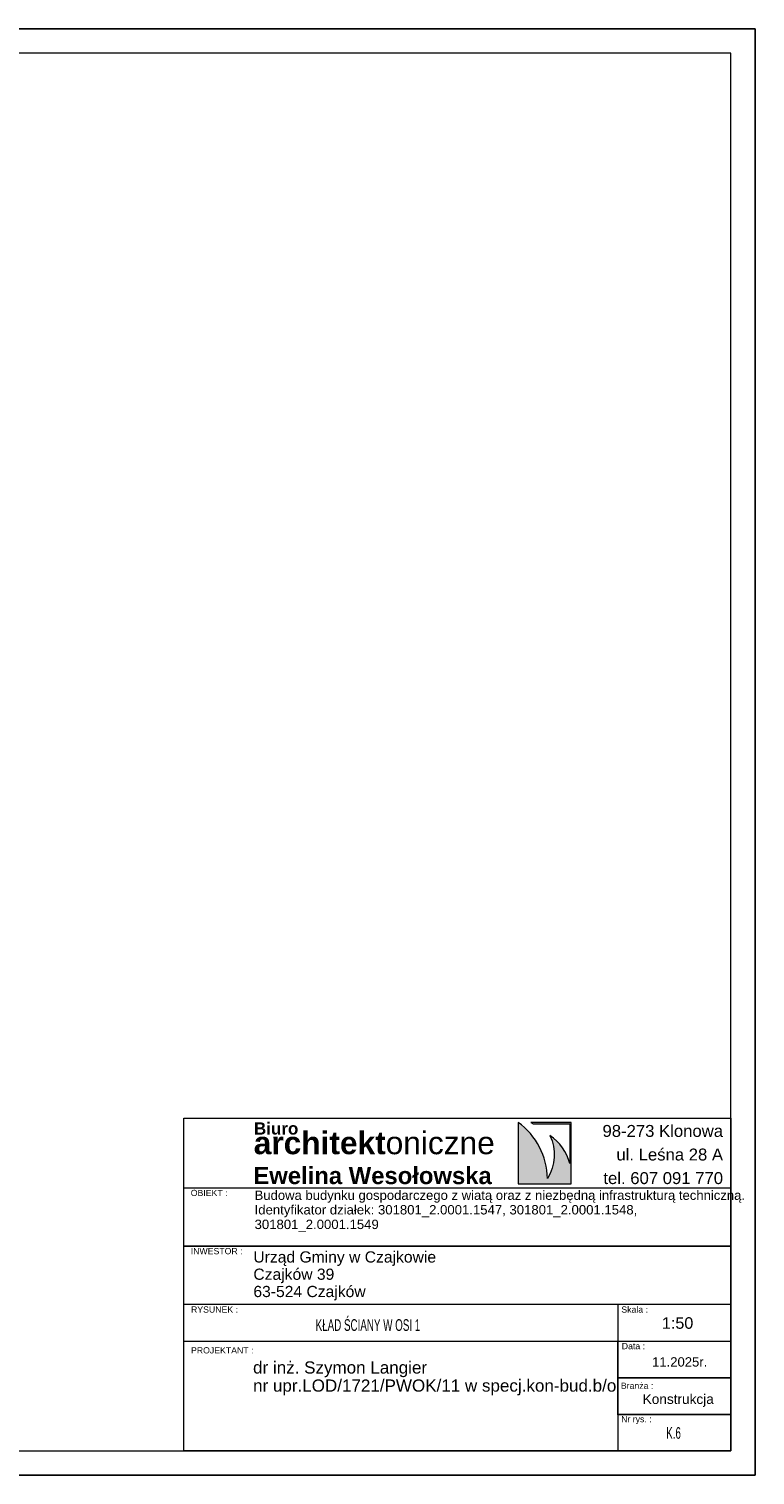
# Model space of a CAD drawing. Header units: centimetres. Extents: x 125945 to 146944, y 20629 to 31773.
# Tile 18 of 80: x 132157 to 132902, y 22758 to 24243. Entities that reach past the tile are written whole.
import ezdxf
from ezdxf.enums import TextEntityAlignment as Align

# ---------------------------------------------------------------- set-up
doc = ezdxf.new("R2010")
doc.units = ezdxf.units.CM
for name, color, linetype, lineweight in [('7TYTUŁY_Nr_pióra__10_Nr_pióra__134', 255, 'Continuous', 0), ('7TYTUŁY_Nr_pióra__181_Nr_pióra__7', 7, 'Continuous', 13), ('7TYTUŁY_Nr_pióra__201_Nr_pióra__7', 7, 'Continuous', 13), ('e-cad_cienkie', 88, 'Continuous', 15), ('Opisy - Tekst_Nr_pióra__1_Nr_pióra__1', 7, 'Continuous', 13), ('Opisy - Tekst_Nr_pióra__1_Nr_pióra__7', 7, 'Continuous', 13), ('przerywana_Nr_pióra__1_Nr_pióra__7', 7, 'Continuous', 13), ('Rysunek 2D - Ogólne_Nr_pióra__1_Nr_pióra__7', 7, 'Continuous', 13)]:
    doc.layers.add(name, color=color, linetype=linetype, lineweight=lineweight)
doc.layers.add('BS_txc', color=1, linetype='Continuous')
doc.layers.add('BZ_prs', color=2, linetype='Continuous')
doc.styles.add('Arial', font='arial.ttf')
doc.styles.add('STYL_AUTOMATYCZNY_1', font='arial.ttf')
doc.styles.add('STYL_AUTOMATYCZNY_2', font='arial.ttf')
doc.styles.add('STYL_AUTOMATYCZNY_5', font='txt')

# ---------------------------------------------------------------- blocks, each defined once
blk = doc.blocks.new('ccc')
at = {"layer": 'BZ_prs', "style": 'Arial'}
for tag, width, p in [('REWIZJA', 1.5, (-194.8, 113.7)), ('NUMER', 0.8, (-349.1, 114.2))]:
    blk.add_attdef(tag, text='', height=69.6, dxfattribs=dict(at, width=width)).set_placement(p, align=Align.MIDDLE)

msp = doc.modelspace()

# ---------------------------------------------------------------- hatches: boundary and pattern name
at = {"layer": 'Rysunek 2D - Ogólne_Nr_pióra__1_Nr_pióra__7', "linetype": 'Continuous', "lineweight": 13}
msp.add_hatch(color=7, dxfattribs=at).paths.add_polyline_path([(132688.64, 23062.39, 0.2395378), (132658.64, 23120.08), (132658.64, 23057.18), (132713.14, 23057.18), (132713.14, 23120.08), (132671.73, 23120.08), (132673.98, 23118.48), (132711.71, 23118.48), (132711.71, 23077.79, 0.1738634), (132691.17, 23106.77, -0.2581487)])

# ---------------------------------------------------------------- linework, layer by layer
at = {"layer": '7TYTUŁY_Nr_pióra__10_Nr_pióra__134', "color": 255, "linetype": 'Continuous', "lineweight": 0, "flags": 128}
msp.add_lwpolyline([(132760.73, 22820.45), (132876.66, 22820.45), (132876.66, 22857.68), (132760.73, 22857.68)], close=True, dxfattribs=at)
at = {"layer": '7TYTUŁY_Nr_pióra__181_Nr_pióra__7', "color": 7, "linetype": 'Continuous', "lineweight": 13, "flags": 128}
msp.add_lwpolyline([(132876.66, 22782.95), (132315.5, 22782.95), (132315.5, 23124.57), (132876.66, 23124.57)], close=True, dxfattribs=at)
at = {"layer": '7TYTUŁY_Nr_pióra__201_Nr_pióra__7', "color": 7, "linetype": 'Continuous', "lineweight": 13, "flags": 128}
for points in [[(132876.66, 22992.95), (132315.5, 22992.95), (132315.5, 23052.95), (132876.66, 23052.95)], [(132876.66, 22932.95), (132315.5, 22932.95), (132315.5, 22992.95), (132876.66, 22992.95)], [(132760.73, 22782.95), (132876.66, 22782.95), (132876.66, 22932.95), (132760.73, 22932.95)], [(132876.66, 22782.95), (132315.5, 22782.95), (132315.5, 22895.45), (132876.66, 22895.45)], [(132876.66, 22857.68), (132760.73, 22857.68), (132760.73, 22895.45), (132876.66, 22895.45)], [(132876.66, 22819.9), (132760.73, 22819.9), (132760.73, 22857.68), (132876.66, 22857.68)]]:
    msp.add_lwpolyline(points, close=True, dxfattribs=at)
at = {"layer": 'Defpoints'}
msp.add_lwpolyline([(130801.66, 22757.95), (132901.66, 22757.95), (132901.66, 24242.95), (130801.66, 24242.95)], close=True, dxfattribs=at)
at = {"layer": 'e-cad_cienkie'}
msp.add_lwpolyline([(130951.66, 22782.95), (132876.66, 22782.95), (132876.66, 24217.95), (130951.66, 24217.95)], close=True, dxfattribs=at)
at = {"layer": 'Rysunek 2D - Ogólne_Nr_pióra__1_Nr_pióra__7', "color": 7, "linetype": 'Continuous', "lineweight": 13, "flags": 128}
msp.add_lwpolyline([(132688.64, 23062.39, 0.2395378), (132658.64, 23120.08), (132658.64, 23057.18), (132713.14, 23057.18), (132713.14, 23120.08), (132671.73, 23120.08), (132673.98, 23118.48), (132711.71, 23118.48), (132711.71, 23077.79, 0.1738634), (132691.17, 23106.77, -0.2581487)], format="xyb", close=True, dxfattribs=at)

# ---------------------------------------------------------------- block references
at = {"layer": 'BS_txc'}
ref = msp.add_blockref('ccc', (132876.66, 22782.95), dxfattribs=dict(at, xscale=0.4, yscale=0.4, zscale=0.4))
ref.add_attrib('NUMER', 'K.6', dxfattribs={"layer": 'BZ_prs', "height": 12, "style": 'Arial', "width": 0.6}).set_placement((132818.05, 22801.2), align=Align.MIDDLE)
ref.add_attrib('REWIZJA', 'KŁAD ŚCIANY W OSI 1', dxfattribs={"layer": 'BZ_prs', "height": 12, "style": 'Arial', "width": 0.6}).set_placement((132504.5, 22913.75), align=Align.MIDDLE)

# ---------------------------------------------------------------- texts
at = {"layer": 'Opisy - Tekst_Nr_pióra__1_Nr_pióra__1', "color": 7, "linetype": 'Continuous', "lineweight": 13, "insert": (132388.2, 23050.13), "char_height": 9.6, "width": 499.4477, "attachment_point": 1, "line_spacing_factor": 0.931879, "style": 'STYL_AUTOMATYCZNY_1'}
msp.add_mtext('\\A1;\\pxql,t234.347917;{\\fArial|b0|i0|c238|p0;Budowa budynku gospodarczego z wiatą oraz z niezbędną infrastrukturą techniczną.\\P\\H1.004933x;Identyfikator działek: 301801_2.0001.1547, 301801_2.0001.1548, \\P301801_2.0001.1549}', dxfattribs=at)
at = {"layer": 'Opisy - Tekst_Nr_pióra__1_Nr_pióra__7', "color": 7, "linetype": 'Continuous', "lineweight": 13, "attachment_point": 1, "style": 'STYL_AUTOMATYCZNY_2'}
for s, insert, char_height in [('\\A1;{\\pql;\\pt2249.98;\\fArial|b1|i0|c238|p0;\\W1.000000;architekt\\fArial|b0|i0|c238|p0;\\W1.000000;oniczne }', (132387.31, 23110.68), 23.25), ('\\A1;{\\pql;\\pt2250.09;\\fArial|b1|i0|c238|p0;\\W1.000000;Biuro }', (132387.51, 23120.09), 12.5), ('\\A1;{\\pql;\\pt2250.18;\\fArial|b1|i0|c238|p0;\\W1.000000;Ewelina Wesołowska}', (132386.95, 23074.23), 17.5)]:
    msp.add_mtext(s, dxfattribs=dict(at, insert=insert, char_height=char_height))
at = {"layer": 'Opisy - Tekst_Nr_pióra__1_Nr_pióra__7', "color": 7, "linetype": 'Continuous', "lineweight": 13, "style": 'STYL_AUTOMATYCZNY_1'}
for s, insert, char_height, attachment_point, line_spacing_factor in [('\\A1;{\\pqr;\\pt2250.64;\\fArial|b0|i0|c238|p0;\\W1.000000;98-273 Klonowa\\P\\pqr;\\pt2250.64;\\fArial|b0|i0|c238|p0;\\W1.000000;ul. Leśna 28 A\\P\\pqr;\\pt2250.64;\\fArial|b0|i0|c238|p0;\\W1.000000;tel. 607 091 770}', (132868.81, 23117.46), 12.25, 3, 1.185962), ('\\A1;{\\pql;\\pt2250.85;\\fArial|b0|i0|c238|p0;\\W1.000000;Urząd Gminy w Czajkowie\\P\\pql;\\pt2250.85;\\fArial|b0|i0|c238|p0;\\W1.000000;Czajków 39\\P\\pql;\\pt2250.85;\\fArial|b0|i0|c238|p0;\\W1.000000;63-524 Czajków}', (132386.95, 22987.7), 11.5, 1, 0.925461), ('{\\C256;dr inż. Szymon Langier}', (132386.62, 22874.7), 12.5, 1, 0.921422), ('{\\C256;nr upr.LOD/1721/PWOK/11 w specj.kon-bud.b/o}', (132386.62, 22856.12), 12.5, 1, 0.921422)]:
    msp.add_mtext(s, dxfattribs=dict(at, insert=insert, char_height=char_height, attachment_point=attachment_point, line_spacing_factor=line_spacing_factor))
at = {"layer": 'przerywana_Nr_pióra__1_Nr_pióra__7', "color": 7, "linetype": 'Continuous', "lineweight": 13, "attachment_point": 7, "style": 'STYL_AUTOMATYCZNY_5'}
for s, insert, char_height in [('\\A1;{\\pql;\\fArial Unicode MS|b0|i0|c0|p0;\\W1.000000;OBIEKT :}', (132322.69, 23044.36), 6.4), ('\\A1;{\\pql;\\fArial Unicode MS|b0|i0|c0|p0;\\W1.000000;INWESTOR :}', (132322.69, 22984.66), 6.4), ('\\A1;{\\pql;\\fArial Unicode MS|b0|i0|c0|p0;\\W1.000000;RYSUNEK :}', (132322.97, 22924.66), 6.4), ('\\A1;{\\pql;\\fArial Unicode MS|b0|i0|c0|p0;\\W1.000000;Skala :}', (132764.47, 22924.66), 6.4), ('\\A1;{\\pql;\\fArial Unicode MS|b0|i0|c0|p0;\\W1.000000;1:50}', (132806.11, 22908.01), 11.84), ('\\A1;{\\fArial Unicode MS|b0|i0|c0|p0;PROJEKTANT :}', (132322.96, 22882.77), 6.4), ('\\A1;{\\pql;\\fArial Unicode MS|b0|i0|c0|p0;\\W1.000000;Data :}', (132764.92, 22887.1), 6.4), ('\\A1;{\\pql;\\fArial Unicode MS|b0|i0|c0|p0;\\W1.000000;1\\fArial Unicode MS|b0|i0|c0|p0;\\W1.000000;1\\fArial Unicode MS|b0|i0|c0|p0;\\W1.000000;.2025r.}', (132795.99, 22869.22), 9.6), ('\\A1;{\\pql;\\fArial Unicode MS|b0|i0|c0|p0;\\W1.000000;Branża :}', (132763.99, 22846.43), 6.4), ('\\A1;\\pxql;{\\fArial Unicode MS|b0|i0|c0|p0;Konstrukcja}', (132786.38, 22827.96), 10), ('\\A1;{\\pql;\\fArial Unicode MS|b0|i0|c0|p0;\\W1.000000;Nr rys. :}', (132764.28, 22810.3), 6.4)]:
    msp.add_mtext(s, dxfattribs=dict(at, insert=insert, char_height=char_height))

doc.saveas('drawing.dxf')
